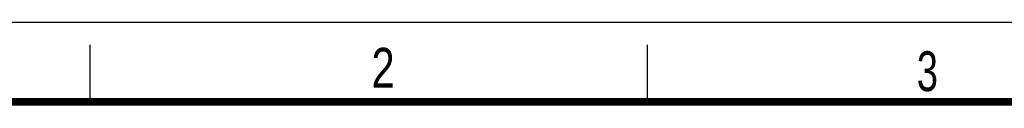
# Model space of a CAD drawing. Header units: millimetres. Extents: x 0 to 210, y 0 to 297.
# Tile 5 of 6: x 50 to 136, y 290 to 297. Entities that reach past the tile are written whole.
import ezdxf

# ---------------------------------------------------------------- set-up
doc = ezdxf.new("R2010")
doc.units = ezdxf.units.MM
doc.header["$LTSCALE"] = 19.36
doc.layers.get('0').update_dxf_attribs({"linetype": 'CONTINUOUS'})
doc.styles.add('TEXTSTYLE_2', font='txt', dxfattribs={"width": 0.75})

msp = doc.modelspace()

# ---------------------------------------------------------------- linework, layer by layer
at = {"color": 2, "linetype": 'CONTINUOUS'}
for p, q in [((0, 297), (210, 297)), ((56, 290), (56, 295)), ((105, 290), (105, 295))]:
    msp.add_line(p, q, dxfattribs=at)
at = {"color": 7, "linetype": 'CONTINUOUS', "const_width": 0.7}
msp.add_lwpolyline([(7, 290), (203, 290)], dxfattribs=at)

# ---------------------------------------------------------------- texts
at = {"color": 5, "linetype": 'CONTINUOUS', "style": 'TEXTSTYLE_2'}
for s, width, p in [('2', 0.785714, (80.731, 291.24)), ('3', 0.714286, (128.684, 290.943))]:
    msp.add_text(s, height=3.5, dxfattribs=dict(at, width=width)).set_placement(p)

doc.saveas('drawing.dxf')
